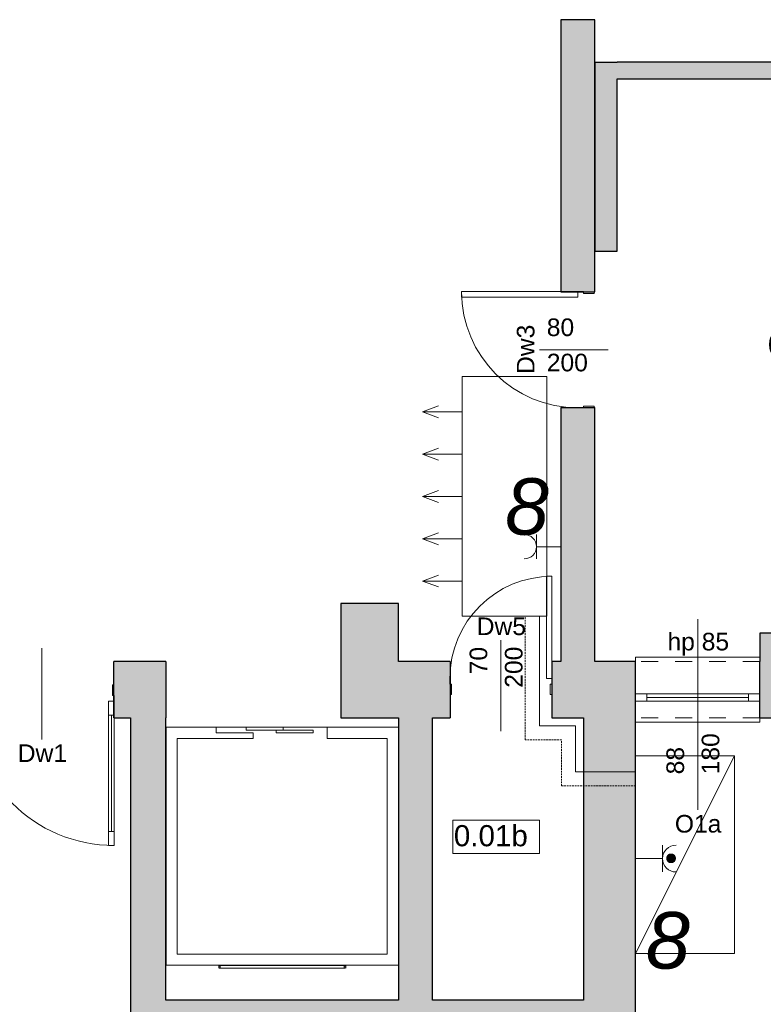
# Model space of a CAD drawing. Header units: centimetres. Extents: x -25572 to 23555, y -2435 to 15405.
# Tile 89 of 134: x 8947 to 9474, y 4648 to 5346. Entities that reach past the tile are written whole.
import ezdxf

# ---------------------------------------------------------------- set-up
doc = ezdxf.new("R2010")
doc.units = ezdxf.units.CM
doc.header["$MEASUREMENT"] = 0
doc.linetypes.add('DASHED', pattern=[1.905, 1.27, -0.635])
doc.linetypes.add('Przerywana', pattern=[24, 12, -12])
for name, color, linetype, lineweight in [('820-G Rysunki Obrazki_Nr_pióra__1', 7, 'Continuous', 13), ('820-G Rysunki Obrazki_Nr_pióra__10', 7, 'Continuous', 13), ('820-G Rysunki Obrazki_Nr_pióra__20', 1, 'Continuous', 13), ('820-G Rysunki Obrazki_Nr_pióra__4', 7, 'Continuous', 13), ('Nowe_0_Nr_pióra__15', 214, 'Continuous', 15), ('Nowe_210-A Pomieszczenia_Nr_pióra__41', 7, 'Continuous', 15), ('Nowe_220-A Ściany_Nr_pióra__19', 255, 'Continuous', 0), ('Nowe_220-A Ściany_Nr_pióra__23', 7, 'Continuous', 15), ('Nowe_220-A Ściany_Nr_pióra__27', 7, 'Continuous', 25), ('Nowe_220-A Ściany_Nr_pióra__3', 7, 'Continuous', 13), ('Nowe_220-A Ściany_Nr_pióra__7', 7, 'Continuous', 13)]:
    doc.layers.add(name, color=color, linetype=linetype, lineweight=lineweight)
for name, color, linetype, lineweight, true_color in [('820-G Rysunki Obrazki_Nr_pióra__5', 7, 'Continuous', 13, 0x40a5ff), ('Nowe_199-Z Wymiary i opisy_Nr_pióra__81', 7, 'Continuous', 13, 0x6a6a6a), ('Nowe_220-A Ściany_Nr_pióra__45', 7, 'Continuous', 15, 0x40a5ff)]:
    doc.layers.add(name, color=color, linetype=linetype, lineweight=lineweight, true_color=true_color)
doc.styles.add('STYL_AUTOMATYCZNY_5', font='arial.ttf')
doc.styles.add('STYL_AUTOMATYCZNY_6', font='arial.ttf')

msp = doc.modelspace()

# ---------------------------------------------------------------- hatches: boundary and pattern name
at = {"layer": '820-G Rysunki Obrazki_Nr_pióra__1', "linetype": 'Continuous', "lineweight": 13}
for points in [[(9406.2, 4749.65), (9406.2, 4753.54), (9406.04, 4753.33)], [(9406.38, 4749.45), (9406.38, 4753.74), (9406.2, 4753.54)], [(9406.2, 4749.65), (9406.38, 4749.45), (9406.2, 4753.54)], [(9406.57, 4749.27), (9406.57, 4753.91), (9406.38, 4753.74)], [(9406.38, 4749.45), (9406.57, 4749.27), (9406.38, 4753.74)], [(9406.78, 4749.11), (9406.78, 4754.08), (9406.57, 4753.91)], [(9406.57, 4749.27), (9406.78, 4749.11), (9406.57, 4753.91)], [(9407, 4748.97), (9407, 4754.22), (9406.78, 4754.08)], [(9406.78, 4749.11), (9407, 4748.97), (9406.78, 4754.08)], [(9407.24, 4748.85), (9407.24, 4754.34), (9407, 4754.22)], [(9407, 4748.97), (9407.24, 4748.85), (9407, 4754.22)], [(9407.48, 4748.75), (9407.48, 4754.44), (9407.24, 4754.34)], [(9407.24, 4748.85), (9407.48, 4748.75), (9407.24, 4754.34)], [(9407.73, 4748.67), (9407.73, 4754.52), (9407.48, 4754.44)], [(9407.48, 4748.75), (9407.73, 4748.67), (9407.48, 4754.44)], [(9407.99, 4748.61), (9407.99, 4754.58), (9407.73, 4754.52)], [(9407.73, 4748.67), (9407.99, 4748.61), (9407.73, 4754.52)], [(9408.25, 4748.58), (9408.25, 4754.61), (9407.99, 4754.58)], [(9407.99, 4748.61), (9408.25, 4748.58), (9407.99, 4754.58)], [(9408.52, 4748.56), (9408.52, 4754.62), (9408.25, 4754.61)], [(9408.25, 4748.58), (9408.52, 4748.56), (9408.25, 4754.61)], [(9408.52, 4748.56), (9408.78, 4748.58), (9408.52, 4754.62)], [(9408.78, 4748.58), (9408.78, 4754.61), (9408.52, 4754.62)], [(9408.78, 4748.58), (9409.04, 4748.61), (9408.78, 4754.61)], [(9409.04, 4748.61), (9409.04, 4754.58), (9408.78, 4754.61)], [(9409.04, 4748.61), (9409.3, 4748.67), (9409.04, 4754.58)], [(9409.3, 4748.67), (9409.3, 4754.52), (9409.04, 4754.58)], [(9409.3, 4748.67), (9409.55, 4748.75), (9409.3, 4754.52)], [(9409.55, 4748.75), (9409.55, 4754.44), (9409.3, 4754.52)], [(9409.55, 4748.75), (9409.8, 4748.85), (9409.55, 4754.44)], [(9409.8, 4748.85), (9409.8, 4754.34), (9409.55, 4754.44)], [(9409.8, 4748.85), (9410.03, 4748.97), (9409.8, 4754.34)], [(9410.03, 4748.97), (9410.03, 4754.22), (9409.8, 4754.34)], [(9410.03, 4748.97), (9410.26, 4749.11), (9410.03, 4754.22)], [(9410.26, 4749.11), (9410.26, 4754.08), (9410.03, 4754.22)], [(9410.26, 4749.11), (9410.47, 4749.27), (9410.26, 4754.08)], [(9410.47, 4749.27), (9410.47, 4753.91), (9410.26, 4754.08)], [(9410.47, 4749.27), (9410.66, 4749.45), (9410.47, 4753.91)], [(9410.66, 4749.45), (9410.66, 4753.74), (9410.47, 4753.91)], [(9410.66, 4749.45), (9410.84, 4749.65), (9410.66, 4753.74)], [(9410.84, 4749.65), (9410.84, 4753.54), (9410.66, 4753.74)], [(9410.84, 4749.65), (9411, 4749.86), (9410.84, 4753.54)], [(9411, 4749.86), (9411, 4753.33), (9410.84, 4753.54)], [(9405.53, 4751.07), (9405.53, 4752.12), (9405.5, 4751.86)], [(9405.5, 4751.33), (9405.53, 4751.07), (9405.5, 4751.86)], [(9405.59, 4750.81), (9405.59, 4752.38), (9405.53, 4752.12)], [(9405.53, 4751.07), (9405.59, 4750.81), (9405.53, 4752.12)], [(9405.67, 4750.56), (9405.67, 4752.63), (9405.59, 4752.38)], [(9405.59, 4750.81), (9405.67, 4750.56), (9405.59, 4752.38)], [(9405.77, 4750.31), (9405.77, 4752.87), (9405.67, 4752.63)], [(9405.67, 4750.56), (9405.77, 4750.31), (9405.67, 4752.63)], [(9405.89, 4750.08), (9405.89, 4753.11), (9405.77, 4752.87)], [(9405.77, 4750.31), (9405.89, 4750.08), (9405.77, 4752.87)], [(9406.04, 4749.86), (9406.04, 4753.33), (9405.89, 4753.11)], [(9405.89, 4750.08), (9406.04, 4749.86), (9405.89, 4753.11)], [(9406.04, 4749.86), (9406.2, 4749.65), (9406.04, 4753.33)], [(9411, 4749.86), (9411.14, 4750.08), (9411, 4753.33)], [(9411.14, 4750.08), (9411.14, 4753.11), (9411, 4753.33)], [(9411.14, 4750.08), (9411.26, 4750.31), (9411.14, 4753.11)], [(9411.26, 4750.31), (9411.26, 4752.87), (9411.14, 4753.11)], [(9411.26, 4750.31), (9411.37, 4750.56), (9411.26, 4752.87)], [(9411.37, 4750.56), (9411.37, 4752.63), (9411.26, 4752.87)], [(9411.37, 4750.56), (9411.45, 4750.81), (9411.37, 4752.63)], [(9411.45, 4750.81), (9411.45, 4752.38), (9411.37, 4752.63)], [(9411.45, 4750.81), (9411.5, 4751.07), (9411.45, 4752.38)], [(9411.5, 4751.07), (9411.5, 4752.12), (9411.45, 4752.38)], [(9411.5, 4751.07), (9411.54, 4751.33), (9411.5, 4752.12)], [(9411.54, 4751.33), (9411.54, 4751.86), (9411.5, 4752.12)]]:
    msp.add_hatch(color=7, dxfattribs=at).paths.add_polyline_path(points)
at = {"layer": 'Nowe_220-A Ściany_Nr_pióra__19', "linetype": 'Continuous', "lineweight": 0}
for points in [[(9354.38, 5346.14), (9330.38, 5346.14), (9330.38, 5153.14), (9354.38, 5153.14)], [(9370.38, 5316.14), (9354.38, 5316.14), (9370.38, 5304.14)], [(9370.38, 5304.14), (9354.38, 5316.14), (9354.38, 5304.14)], [(9370.38, 5304.14), (9719.38, 5304.14), (9719.38, 5316.14), (9370.38, 5316.14)], [(9354.38, 5304.14), (9354.38, 5182.14), (9370.38, 5182.14), (9370.38, 5304.14)], [(9330.38, 5071.14), (9330.38, 4891.14), (9354.38, 4891.14), (9354.38, 5071.14)], [(9174.38, 4932.27), (9174.38, 4891.14), (9215.38, 4891.14), (9215.38, 4932.27)], [(9471.38, 4911.14), (9471.38, 4891.14), (9501.38, 4891.14), (9501.38, 4911.14)], [(9013.55, 4851.14), (9025.38, 4851.14), (9025.38, 4891.14), (9013.55, 4891.14)], [(9025.38, 4851.14), (9050.38, 4851.14), (9050.38, 4891.14)], [(9025.38, 4891.14), (9025.38, 4851.14), (9050.38, 4891.14)], [(9174.38, 4851.14), (9251.88, 4851.14), (9251.88, 4891.14), (9174.38, 4891.14)], [(9323.88, 4891.14), (9323.88, 4851.14), (9383.38, 4851.14), (9383.38, 4891.14)], [(9471.38, 4851.14), (9501.38, 4851.14), (9501.38, 4891.14), (9471.38, 4891.14)], [(9050.38, 4651.14), (9050.38, 4851.14), (9025.38, 4851.14), (9025.38, 4651.14)], [(9215.38, 4851.14), (9215.38, 4651.14), (9239.38, 4651.14), (9239.38, 4851.14)], [(9383.38, 4398.14), (9383.38, 4851.14), (9346.38, 4851.14), (9346.38, 4398.14)], [(9050.38, 4651.14), (9025.38, 4626.14), (9050.38, 4626.14)], [(9025.38, 4651.14), (9025.38, 4626.14), (9050.38, 4651.14)], [(9050.38, 4626.14), (9346.38, 4626.14), (9346.38, 4651.14), (9050.38, 4651.14)]]:
    msp.add_hatch(color=255, dxfattribs=at).paths.add_polyline_path(points)

# ---------------------------------------------------------------- linework, layer by layer
at = {"layer": '820-G Rysunki Obrazki_Nr_pióra__20', "color": 1, "linetype": 'Continuous', "lineweight": 13}
msp.add_lwpolyline([(9320.38, 5093.18), (9260.38, 5093.18), (9260.38, 4923.18), (9320.38, 4923.18)], close=True, dxfattribs=at)
for points in [[(9260.38, 5068.18), (9232.26, 5068.18), (9243.54, 5072.4)], [(9260.38, 5068.18), (9232.26, 5068.18), (9243.54, 5063.96)], [(9260.38, 5038.18), (9232.26, 5038.18), (9243.54, 5042.4)], [(9260.38, 5038.18), (9232.26, 5038.18), (9243.54, 5033.96)], [(9260.38, 5008.18), (9232.26, 5008.18), (9243.54, 5012.4)], [(9260.38, 5008.18), (9232.26, 5008.18), (9243.54, 5003.96)], [(9260.38, 4978.18), (9232.26, 4978.18), (9243.54, 4982.4)], [(9260.38, 4978.18), (9232.26, 4978.18), (9243.54, 4973.96)], [(9260.38, 4948.18), (9232.26, 4948.18), (9243.54, 4952.4)], [(9260.38, 4948.18), (9232.26, 4948.18), (9243.54, 4943.96)], [(9383.38, 4812.95), (9340.79, 4812.95), (9340.79, 4845.64), (9315.14, 4845.64), (9315.14, 4923.18)], [(9453.47, 4684.18), (9453.38, 4824.18), (9383.38, 4824.18), (9383.38, 4684.18), (9453.47, 4684.22)], [(9383.38, 4684.18), (9453.38, 4824.18)]]:
    msp.add_lwpolyline(points, dxfattribs=at)
at = {"layer": '820-G Rysunki Obrazki_Nr_pióra__4', "color": 7, "linetype": 'Continuous', "lineweight": 13}
for p, q in [((9313.06, 4963.87), (9313.06, 4981.18)), ((9313.06, 4972.53), (9330.38, 4972.53)), ((9402.45, 4741.92), (9402.45, 4761)), ((9406.2, 4753.54), (9406.04, 4753.33)), ((9406.38, 4753.74), (9406.2, 4753.54)), ((9406.2, 4749.65), (9406.2, 4753.54)), ((9406.38, 4749.45), (9406.2, 4753.54)), ((9406.2, 4753.54), (9406.2, 4749.65)), ((9406.2, 4753.54), (9406.38, 4749.45)), ((9406.57, 4753.91), (9406.38, 4753.74)), ((9406.38, 4749.45), (9406.38, 4753.74)), ((9406.57, 4749.27), (9406.38, 4753.74)), ((9406.38, 4753.74), (9406.38, 4749.45)), ((9406.38, 4753.74), (9406.57, 4749.27)), ((9406.78, 4754.08), (9406.57, 4753.91)), ((9406.57, 4749.27), (9406.57, 4753.91)), ((9406.78, 4749.11), (9406.57, 4753.91)), ((9406.57, 4753.91), (9406.57, 4749.27)), ((9406.57, 4753.91), (9406.78, 4749.11)), ((9407, 4754.22), (9406.78, 4754.08)), ((9406.78, 4749.11), (9406.78, 4754.08)), ((9407, 4748.97), (9406.78, 4754.08)), ((9406.78, 4754.08), (9406.78, 4749.11)), ((9406.78, 4754.08), (9407, 4748.97)), ((9407.24, 4754.34), (9407, 4754.22)), ((9407, 4748.97), (9407, 4754.22)), ((9407.24, 4748.85), (9407, 4754.22)), ((9407, 4754.22), (9407, 4748.97)), ((9407, 4754.22), (9407.24, 4748.85)), ((9407.48, 4754.44), (9407.24, 4754.34)), ((9407.24, 4748.85), (9407.24, 4754.34)), ((9407.48, 4748.75), (9407.24, 4754.34)), ((9407.24, 4754.34), (9407.24, 4748.85)), ((9407.24, 4754.34), (9407.48, 4748.75)), ((9407.73, 4754.52), (9407.48, 4754.44)), ((9407.48, 4748.75), (9407.48, 4754.44)), ((9407.73, 4748.67), (9407.48, 4754.44)), ((9407.48, 4754.44), (9407.48, 4748.75)), ((9407.48, 4754.44), (9407.73, 4748.67)), ((9407.99, 4754.58), (9407.73, 4754.52)), ((9407.73, 4748.67), (9407.73, 4754.52)), ((9407.99, 4748.61), (9407.73, 4754.52)), ((9407.73, 4754.52), (9407.73, 4748.67)), ((9407.73, 4754.52), (9407.99, 4748.61)), ((9408.25, 4754.61), (9407.99, 4754.58)), ((9407.99, 4748.61), (9407.99, 4754.58)), ((9408.25, 4748.58), (9407.99, 4754.58)), ((9407.99, 4754.58), (9407.99, 4748.61)), ((9407.99, 4754.58), (9408.25, 4748.58)), ((9408.52, 4754.62), (9408.25, 4754.61)), ((9408.25, 4748.58), (9408.25, 4754.61)), ((9408.52, 4748.56), (9408.25, 4754.61)), ((9408.25, 4754.61), (9408.25, 4748.58)), ((9408.25, 4754.61), (9408.52, 4748.56)), ((9408.52, 4748.56), (9408.52, 4754.62)), ((9408.78, 4748.58), (9408.52, 4754.62)), ((9408.52, 4754.62), (9408.52, 4748.56)), ((9408.78, 4754.61), (9408.52, 4754.62)), ((9408.52, 4754.62), (9408.78, 4748.58)), ((9408.78, 4748.58), (9408.78, 4754.61)), ((9409.04, 4748.61), (9408.78, 4754.61)), ((9408.78, 4754.61), (9408.78, 4748.58)), ((9409.04, 4754.58), (9408.78, 4754.61)), ((9408.78, 4754.61), (9409.04, 4748.61)), ((9409.04, 4748.61), (9409.04, 4754.58)), ((9409.3, 4748.67), (9409.04, 4754.58)), ((9409.04, 4754.58), (9409.04, 4748.61)), ((9409.3, 4754.52), (9409.04, 4754.58)), ((9409.04, 4754.58), (9409.3, 4748.67)), ((9409.3, 4748.67), (9409.3, 4754.52)), ((9409.55, 4748.75), (9409.3, 4754.52)), ((9409.3, 4754.52), (9409.3, 4748.67)), ((9409.55, 4754.44), (9409.3, 4754.52)), ((9409.3, 4754.52), (9409.55, 4748.75)), ((9409.55, 4748.75), (9409.55, 4754.44)), ((9409.8, 4748.85), (9409.55, 4754.44)), ((9409.55, 4754.44), (9409.55, 4748.75)), ((9409.8, 4754.34), (9409.55, 4754.44)), ((9409.55, 4754.44), (9409.8, 4748.85)), ((9409.8, 4748.85), (9409.8, 4754.34)), ((9410.03, 4748.97), (9409.8, 4754.34)), ((9409.8, 4754.34), (9409.8, 4748.85)), ((9410.03, 4754.22), (9409.8, 4754.34)), ((9409.8, 4754.34), (9410.03, 4748.97)), ((9410.03, 4748.97), (9410.03, 4754.22)), ((9410.26, 4749.11), (9410.03, 4754.22)), ((9410.03, 4754.22), (9410.03, 4748.97)), ((9410.26, 4754.08), (9410.03, 4754.22)), ((9410.03, 4754.22), (9410.26, 4749.11)), ((9410.26, 4749.11), (9410.26, 4754.08)), ((9410.47, 4749.27), (9410.26, 4754.08)), ((9410.26, 4754.08), (9410.26, 4749.11)), ((9410.47, 4753.91), (9410.26, 4754.08)), ((9410.26, 4754.08), (9410.47, 4749.27)), ((9410.47, 4749.27), (9410.47, 4753.91)), ((9410.66, 4749.45), (9410.47, 4753.91)), ((9410.47, 4753.91), (9410.47, 4749.27)), ((9410.66, 4753.74), (9410.47, 4753.91)), ((9410.47, 4753.91), (9410.66, 4749.45)), ((9410.66, 4749.45), (9410.66, 4753.74)), ((9410.84, 4749.65), (9410.66, 4753.74)), ((9410.66, 4753.74), (9410.66, 4749.45)), ((9410.84, 4753.54), (9410.66, 4753.74)), ((9410.66, 4753.74), (9410.84, 4749.65)), ((9410.84, 4749.65), (9410.84, 4753.54)), ((9411, 4749.86), (9410.84, 4753.54)), ((9410.84, 4753.54), (9410.84, 4749.65)), ((9411, 4753.33), (9410.84, 4753.54)), ((9410.84, 4753.54), (9411, 4749.86)), ((9402.45, 4751.46), (9383.38, 4751.46)), ((9405.5, 4751.86), (9405.49, 4751.59)), ((9405.49, 4751.59), (9405.5, 4751.33)), ((9405.53, 4752.12), (9405.5, 4751.86)), ((9405.5, 4751.33), (9405.5, 4751.86)), ((9405.53, 4751.07), (9405.5, 4751.86)), ((9405.5, 4751.86), (9405.5, 4751.33)), ((9405.5, 4751.86), (9405.53, 4751.07)), ((9405.5, 4751.33), (9405.53, 4751.07)), ((9405.59, 4752.38), (9405.53, 4752.12)), ((9405.53, 4751.07), (9405.53, 4752.12)), ((9405.59, 4750.81), (9405.53, 4752.12)), ((9405.53, 4752.12), (9405.53, 4751.07)), ((9405.53, 4752.12), (9405.59, 4750.81)), ((9405.53, 4751.07), (9405.59, 4750.81)), ((9405.67, 4752.63), (9405.59, 4752.38)), ((9405.59, 4750.81), (9405.59, 4752.38)), ((9405.67, 4750.56), (9405.59, 4752.38)), ((9405.59, 4752.38), (9405.59, 4750.81)), ((9405.59, 4752.38), (9405.67, 4750.56)), ((9405.59, 4750.81), (9405.67, 4750.56)), ((9405.77, 4752.87), (9405.67, 4752.63)), ((9405.67, 4750.56), (9405.67, 4752.63)), ((9405.77, 4750.31), (9405.67, 4752.63)), ((9405.67, 4752.63), (9405.67, 4750.56)), ((9405.67, 4752.63), (9405.77, 4750.31)), ((9405.67, 4750.56), (9405.77, 4750.31)), ((9405.89, 4753.11), (9405.77, 4752.87)), ((9405.77, 4750.31), (9405.77, 4752.87)), ((9405.89, 4750.08), (9405.77, 4752.87)), ((9405.77, 4752.87), (9405.77, 4750.31)), ((9405.77, 4752.87), (9405.89, 4750.08)), ((9405.77, 4750.31), (9405.89, 4750.08)), ((9406.04, 4753.33), (9405.89, 4753.11)), ((9405.89, 4750.08), (9405.89, 4753.11)), ((9406.04, 4749.86), (9405.89, 4753.11)), ((9405.89, 4753.11), (9405.89, 4750.08)), ((9405.89, 4753.11), (9406.04, 4749.86)), ((9405.89, 4750.08), (9406.04, 4749.86)), ((9406.04, 4749.86), (9406.04, 4753.33)), ((9406.2, 4749.65), (9406.04, 4753.33)), ((9406.04, 4753.33), (9406.04, 4749.86)), ((9406.04, 4753.33), (9406.2, 4749.65)), ((9406.04, 4749.86), (9406.2, 4749.65)), ((9406.2, 4749.65), (9406.38, 4749.45)), ((9406.38, 4749.45), (9406.57, 4749.27)), ((9406.57, 4749.27), (9406.78, 4749.11)), ((9406.78, 4749.11), (9407, 4748.97)), ((9407, 4748.97), (9407.24, 4748.85)), ((9407.24, 4748.85), (9407.48, 4748.75)), ((9407.48, 4748.75), (9407.73, 4748.67)), ((9407.73, 4748.67), (9407.99, 4748.61)), ((9407.99, 4748.61), (9408.25, 4748.58)), ((9408.25, 4748.58), (9408.52, 4748.56)), ((9408.52, 4748.56), (9408.78, 4748.58)), ((9408.78, 4748.58), (9409.04, 4748.61)), ((9409.04, 4748.61), (9409.3, 4748.67)), ((9409.3, 4748.67), (9409.55, 4748.75)), ((9409.55, 4748.75), (9409.8, 4748.85)), ((9409.8, 4748.85), (9410.03, 4748.97)), ((9410.03, 4748.97), (9410.26, 4749.11)), ((9410.26, 4749.11), (9410.47, 4749.27)), ((9410.47, 4749.27), (9410.66, 4749.45)), ((9410.66, 4749.45), (9410.84, 4749.65)), ((9410.84, 4749.65), (9411, 4749.86)), ((9411, 4749.86), (9411, 4753.33)), ((9411.14, 4750.08), (9411, 4753.33)), ((9411, 4753.33), (9411, 4749.86)), ((9411.14, 4753.11), (9411, 4753.33)), ((9411, 4753.33), (9411.14, 4750.08)), ((9411, 4749.86), (9411.14, 4750.08)), ((9411.14, 4750.08), (9411.14, 4753.11)), ((9411.26, 4750.31), (9411.14, 4753.11)), ((9411.14, 4753.11), (9411.14, 4750.08)), ((9411.26, 4752.87), (9411.14, 4753.11)), ((9411.14, 4753.11), (9411.26, 4750.31)), ((9411.14, 4750.08), (9411.26, 4750.31)), ((9411.26, 4750.31), (9411.26, 4752.87)), ((9411.37, 4750.56), (9411.26, 4752.87)), ((9411.26, 4752.87), (9411.26, 4750.31)), ((9411.37, 4752.63), (9411.26, 4752.87)), ((9411.26, 4752.87), (9411.37, 4750.56)), ((9411.26, 4750.31), (9411.37, 4750.56)), ((9411.37, 4750.56), (9411.37, 4752.63)), ((9411.45, 4750.81), (9411.37, 4752.63)), ((9411.37, 4752.63), (9411.37, 4750.56)), ((9411.45, 4752.38), (9411.37, 4752.63)), ((9411.37, 4752.63), (9411.45, 4750.81)), ((9411.37, 4750.56), (9411.45, 4750.81)), ((9411.45, 4750.81), (9411.45, 4752.38)), ((9411.5, 4751.07), (9411.45, 4752.38)), ((9411.45, 4752.38), (9411.45, 4750.81)), ((9411.5, 4752.12), (9411.45, 4752.38)), ((9411.45, 4752.38), (9411.5, 4751.07)), ((9411.45, 4750.81), (9411.5, 4751.07)), ((9411.5, 4751.07), (9411.5, 4752.12)), ((9411.54, 4751.33), (9411.5, 4752.12)), ((9411.5, 4752.12), (9411.5, 4751.07)), ((9411.54, 4751.86), (9411.5, 4752.12)), ((9411.5, 4752.12), (9411.54, 4751.33)), ((9411.5, 4751.07), (9411.54, 4751.33)), ((9411.54, 4751.33), (9411.54, 4751.86)), ((9411.55, 4751.59), (9411.54, 4751.86)), ((9411.54, 4751.86), (9411.54, 4751.33)), ((9411.54, 4751.33), (9411.55, 4751.59))]:
    msp.add_line(p, q, dxfattribs=at)
for points in [[(9406.2, 4753.54), (9406.04, 4753.33), (9406.2, 4749.65)], [(9406.38, 4753.74), (9406.2, 4753.54), (9406.38, 4749.45)], [(9406.38, 4749.45), (9406.2, 4753.54), (9406.2, 4749.65)], [(9406.57, 4753.91), (9406.38, 4753.74), (9406.57, 4749.27)], [(9406.57, 4749.27), (9406.38, 4753.74), (9406.38, 4749.45)], [(9406.78, 4754.08), (9406.57, 4753.91), (9406.78, 4749.11)], [(9406.78, 4749.11), (9406.57, 4753.91), (9406.57, 4749.27)], [(9407, 4754.22), (9406.78, 4754.08), (9407, 4748.97)], [(9407, 4748.97), (9406.78, 4754.08), (9406.78, 4749.11)], [(9407.24, 4754.34), (9407, 4754.22), (9407.24, 4748.85)], [(9407.24, 4748.85), (9407, 4754.22), (9407, 4748.97)], [(9407.48, 4754.44), (9407.24, 4754.34), (9407.48, 4748.75)], [(9407.48, 4748.75), (9407.24, 4754.34), (9407.24, 4748.85)], [(9407.73, 4754.52), (9407.48, 4754.44), (9407.73, 4748.67)], [(9407.73, 4748.67), (9407.48, 4754.44), (9407.48, 4748.75)], [(9407.99, 4754.58), (9407.73, 4754.52), (9407.99, 4748.61)], [(9407.99, 4748.61), (9407.73, 4754.52), (9407.73, 4748.67)], [(9408.25, 4754.61), (9407.99, 4754.58), (9408.25, 4748.58)], [(9408.25, 4748.58), (9407.99, 4754.58), (9407.99, 4748.61)], [(9408.52, 4754.62), (9408.25, 4754.61), (9408.52, 4748.56)], [(9408.52, 4748.56), (9408.25, 4754.61), (9408.25, 4748.58)], [(9408.78, 4748.58), (9408.52, 4754.62), (9408.52, 4748.56)], [(9408.78, 4754.61), (9408.52, 4754.62), (9408.78, 4748.58)], [(9409.04, 4748.61), (9408.78, 4754.61), (9408.78, 4748.58)], [(9409.04, 4754.58), (9408.78, 4754.61), (9409.04, 4748.61)], [(9409.3, 4748.67), (9409.04, 4754.58), (9409.04, 4748.61)], [(9409.3, 4754.52), (9409.04, 4754.58), (9409.3, 4748.67)], [(9409.55, 4748.75), (9409.3, 4754.52), (9409.3, 4748.67)], [(9409.55, 4754.44), (9409.3, 4754.52), (9409.55, 4748.75)], [(9409.8, 4748.85), (9409.55, 4754.44), (9409.55, 4748.75)], [(9409.8, 4754.34), (9409.55, 4754.44), (9409.8, 4748.85)], [(9410.03, 4748.97), (9409.8, 4754.34), (9409.8, 4748.85)], [(9410.03, 4754.22), (9409.8, 4754.34), (9410.03, 4748.97)], [(9410.26, 4749.11), (9410.03, 4754.22), (9410.03, 4748.97)], [(9410.26, 4754.08), (9410.03, 4754.22), (9410.26, 4749.11)], [(9410.47, 4749.27), (9410.26, 4754.08), (9410.26, 4749.11)], [(9410.47, 4753.91), (9410.26, 4754.08), (9410.47, 4749.27)], [(9410.66, 4749.45), (9410.47, 4753.91), (9410.47, 4749.27)], [(9410.66, 4753.74), (9410.47, 4753.91), (9410.66, 4749.45)], [(9410.84, 4749.65), (9410.66, 4753.74), (9410.66, 4749.45)], [(9410.84, 4753.54), (9410.66, 4753.74), (9410.84, 4749.65)], [(9411, 4749.86), (9410.84, 4753.54), (9410.84, 4749.65)], [(9411, 4753.33), (9410.84, 4753.54), (9411, 4749.86)], [(9405.5, 4751.86), (9405.49, 4751.59), (9405.5, 4751.33)], [(9405.53, 4752.12), (9405.5, 4751.86), (9405.53, 4751.07)], [(9405.53, 4751.07), (9405.5, 4751.86), (9405.5, 4751.33)], [(9405.59, 4752.38), (9405.53, 4752.12), (9405.59, 4750.81)], [(9405.59, 4750.81), (9405.53, 4752.12), (9405.53, 4751.07)], [(9405.67, 4752.63), (9405.59, 4752.38), (9405.67, 4750.56)], [(9405.67, 4750.56), (9405.59, 4752.38), (9405.59, 4750.81)], [(9405.77, 4752.87), (9405.67, 4752.63), (9405.77, 4750.31)], [(9405.77, 4750.31), (9405.67, 4752.63), (9405.67, 4750.56)], [(9405.89, 4753.11), (9405.77, 4752.87), (9405.89, 4750.08)], [(9405.89, 4750.08), (9405.77, 4752.87), (9405.77, 4750.31)], [(9406.04, 4753.33), (9405.89, 4753.11), (9406.04, 4749.86)], [(9406.04, 4749.86), (9405.89, 4753.11), (9405.89, 4750.08)], [(9406.2, 4749.65), (9406.04, 4753.33), (9406.04, 4749.86)], [(9411.14, 4750.08), (9411, 4753.33), (9411, 4749.86)], [(9411.14, 4753.11), (9411, 4753.33), (9411.14, 4750.08)], [(9411.26, 4750.31), (9411.14, 4753.11), (9411.14, 4750.08)], [(9411.26, 4752.87), (9411.14, 4753.11), (9411.26, 4750.31)], [(9411.37, 4750.56), (9411.26, 4752.87), (9411.26, 4750.31)], [(9411.37, 4752.63), (9411.26, 4752.87), (9411.37, 4750.56)], [(9411.45, 4750.81), (9411.37, 4752.63), (9411.37, 4750.56)], [(9411.45, 4752.38), (9411.37, 4752.63), (9411.45, 4750.81)], [(9411.5, 4751.07), (9411.45, 4752.38), (9411.45, 4750.81)], [(9411.5, 4752.12), (9411.45, 4752.38), (9411.5, 4751.07)], [(9411.54, 4751.33), (9411.5, 4752.12), (9411.5, 4751.07)], [(9411.54, 4751.86), (9411.5, 4752.12), (9411.54, 4751.33)], [(9411.55, 4751.59), (9411.54, 4751.86), (9411.54, 4751.33)]]:
    msp.add_lwpolyline(points, close=True, dxfattribs=at)
for centre, radius, start, end in [((9304.4, 4972.53), 8.66, 270, 90), ((9411.99, 4751.46), 9.54, 90, 270)]:
    msp.add_arc(centre, radius, start, end, dxfattribs=at)
at = {"layer": '820-G Rysunki Obrazki_Nr_pióra__5', "color": 161, "linetype": 'DASHED', "lineweight": 13, "true_color": 0x40a5ff}
msp.add_lwpolyline([(9383.38, 4802.95), (9330.79, 4802.95), (9330.79, 4835.64), (9305.14, 4835.64), (9305.14, 4923.18)], dxfattribs=at)
at = {"layer": 'Nowe_0_Nr_pióra__15', "color": 214, "linetype": 'Continuous', "lineweight": 15}
for p, q in [((9085.94, 4844.55), (9050.48, 4844.55)), ((9050.48, 4844.55), (9050.48, 4675.75)), ((9085.94, 4840.55), (9085.94, 4844.55)), ((9112.21, 4844.55), (9085.94, 4844.55)), ((9112.21, 4844.55), (9164.74, 4844.55)), ((9215.28, 4844.55), (9164.74, 4844.55)), ((9164.74, 4844.55), (9164.74, 4836.55)), ((9215.28, 4844.55), (9215.28, 4675.75)), ((9112.21, 4840.55), (9085.94, 4840.55)), ((9112.21, 4836.55), (9112.21, 4840.55)), ((9058.48, 4836.55), (9112.21, 4836.55)), ((9058.48, 4683.75), (9058.48, 4836.55)), ((9164.74, 4836.55), (9207.28, 4836.55)), ((9207.28, 4683.75), (9207.28, 4836.55)), ((9058.48, 4683.75), (9207.28, 4683.75)), ((9215.28, 4675.75), (9050.48, 4675.75)), ((9087.88, 4675.65), (9087.88, 4673.65)), ((9087.88, 4674.65), (9088.54, 4674.65)), ((9177.54, 4675.65), (9088.21, 4675.65)), ((9177.54, 4673.65), (9088.21, 4673.65)), ((9088.88, 4675.65), (9088.88, 4673.65)), ((9176.88, 4675.65), (9176.88, 4673.65)), ((9177.88, 4674.65), (9177.21, 4674.65)), ((9177.88, 4675.65), (9177.88, 4673.65))]:
    msp.add_line(p, q, dxfattribs=at)
for points in [[(9107.21, 4844.55), (9133.48, 4844.55), (9133.48, 4842.55), (9107.21, 4842.55)], [(9128.48, 4842.55), (9154.74, 4842.55), (9154.74, 4840.55), (9128.48, 4840.55)]]:
    msp.add_lwpolyline(points, close=True, dxfattribs=at)
at = {"layer": 'Nowe_210-A Pomieszczenia_Nr_pióra__41', "color": 7, "linetype": 'Continuous', "lineweight": 15}
for p, q in [((9253.84, 4778.58), (9315.32, 4778.58)), ((9253.84, 4755.01), (9253.84, 4778.58)), ((9315.32, 4778.58), (9315.32, 4755.01)), ((9315.32, 4755.01), (9253.84, 4755.01))]:
    msp.add_line(p, q, dxfattribs=at)
at = {"layer": 'Nowe_220-A Ściany_Nr_pióra__23', "color": 7, "linetype": 'Continuous', "lineweight": 15}
for p, q in [((9342.38, 5153.14), (9342.38, 5153.34)), ((9342.38, 5153.34), (9346.38, 5153.34)), ((9353.88, 5153.14), (9342.38, 5153.14)), ((9346.38, 5153.34), (9346.38, 5152.14)), ((9346.38, 5152.14), (9353.88, 5152.14)), ((9353.88, 5152.14), (9353.88, 5153.14)), ((9342.38, 5070.94), (9342.38, 5071.14)), ((9342.38, 5071.14), (9353.88, 5071.14)), ((9346.38, 5070.94), (9342.38, 5070.94)), ((9353.88, 5072.14), (9346.38, 5072.14)), ((9346.38, 5072.14), (9346.38, 5070.94)), ((9353.88, 5071.14), (9353.88, 5072.14)), ((9012.55, 4867.14), (9012.55, 4874.64)), ((9012.55, 4874.64), (9013.55, 4874.64)), ((9013.55, 4874.64), (9013.55, 4863.14)), ((9251.68, 4875.14), (9251.68, 4879.14)), ((9251.68, 4879.14), (9251.88, 4879.14)), ((9252.88, 4875.14), (9251.68, 4875.14)), ((9251.88, 4879.14), (9251.88, 4867.64)), ((9252.88, 4867.64), (9252.88, 4875.14)), ((9324.08, 4875.14), (9322.88, 4875.14)), ((9322.88, 4875.14), (9322.88, 4867.64)), ((9323.88, 4867.64), (9323.88, 4879.14)), ((9323.88, 4879.14), (9324.08, 4879.14)), ((9324.08, 4879.14), (9324.08, 4875.14)), ((9013.75, 4867.14), (9012.55, 4867.14)), ((9013.75, 4863.14), (9013.75, 4867.14)), ((9251.88, 4867.64), (9252.88, 4867.64)), ((9322.88, 4867.64), (9323.88, 4867.64)), ((9391.38, 4868.14), (9383.38, 4868.14)), ((9391.38, 4863.14), (9391.38, 4868.14)), ((9471.38, 4868.14), (9463.38, 4868.14)), ((9463.38, 4868.14), (9463.38, 4863.14)), ((9013.55, 4863.14), (9013.75, 4863.14)), ((9383.38, 4863.14), (9391.38, 4863.14)), ((9463.38, 4863.14), (9471.38, 4863.14))]:
    msp.add_line(p, q, dxfattribs=at)
at = {"layer": 'Nowe_220-A Ściany_Nr_pióra__27', "color": 7, "linetype": 'Continuous', "lineweight": 25}
for p, q in [((9330.38, 5153.14), (9342.38, 5153.14)), ((9330.38, 5153.14), (9342.38, 5153.14)), ((9342.38, 5153.14), (9353.88, 5153.14)), ((9342.38, 5153.14), (9353.88, 5153.14)), ((9342.38, 5153.14), (9353.88, 5153.14)), ((9353.88, 5153.14), (9354.38, 5153.14)), ((9353.88, 5153.14), (9354.38, 5153.14)), ((9330.38, 5071.14), (9342.38, 5071.14)), ((9330.38, 5071.14), (9342.38, 5071.14)), ((9342.38, 5071.14), (9353.88, 5071.14)), ((9342.38, 5071.14), (9353.88, 5071.14)), ((9342.38, 5071.14), (9353.88, 5071.14)), ((9353.88, 5071.14), (9354.38, 5071.14)), ((9353.88, 5071.14), (9354.38, 5071.14)), ((9013.55, 4874.64), (9013.55, 4891.14)), ((9013.55, 4874.64), (9013.55, 4891.14)), ((9251.88, 4891.14), (9251.88, 4879.14)), ((9251.88, 4891.14), (9251.88, 4879.14)), ((9323.88, 4891.14), (9323.88, 4879.14)), ((9323.88, 4891.14), (9323.88, 4879.14)), ((9383.38, 4868.14), (9383.38, 4891.14)), ((9383.38, 4868.14), (9383.38, 4891.14)), ((9471.38, 4868.14), (9471.38, 4891.14)), ((9471.38, 4868.14), (9471.38, 4891.14)), ((9013.55, 4863.14), (9013.55, 4874.64)), ((9013.55, 4863.14), (9013.55, 4874.64)), ((9013.55, 4863.14), (9013.55, 4874.64)), ((9251.88, 4879.14), (9251.88, 4867.64)), ((9251.88, 4879.14), (9251.88, 4867.64)), ((9251.88, 4879.14), (9251.88, 4867.64)), ((9323.88, 4879.14), (9323.88, 4867.64)), ((9323.88, 4879.14), (9323.88, 4867.64)), ((9323.88, 4879.14), (9323.88, 4867.64)), ((9251.88, 4867.64), (9251.88, 4851.14)), ((9251.88, 4867.64), (9251.88, 4851.14)), ((9323.88, 4867.64), (9323.88, 4851.14)), ((9323.88, 4867.64), (9323.88, 4851.14)), ((9383.38, 4863.14), (9383.38, 4868.14)), ((9383.38, 4863.14), (9383.38, 4868.14)), ((9383.38, 4863.14), (9383.38, 4868.14)), ((9471.38, 4863.14), (9471.38, 4868.14)), ((9471.38, 4863.14), (9471.38, 4868.14)), ((9471.38, 4863.14), (9471.38, 4868.14)), ((9013.55, 4851.14), (9013.55, 4863.14)), ((9013.55, 4851.14), (9013.55, 4863.14)), ((9383.38, 4851.14), (9383.38, 4863.14)), ((9383.38, 4851.14), (9383.38, 4863.14)), ((9471.38, 4851.14), (9471.38, 4863.14)), ((9471.38, 4851.14), (9471.38, 4863.14))]:
    msp.add_line(p, q, dxfattribs=at)
for points in [[(9354.38, 5346.14), (9330.38, 5346.14)], [(9330.38, 5346.14), (9330.38, 5153.14)], [(9354.38, 5153.14), (9354.38, 5346.14)], [(9354.38, 5316.14), (9370.38, 5316.14)], [(9354.38, 5316.14), (9354.38, 5182.14)], [(9719.38, 5316.14), (9370.38, 5316.14)], [(9370.38, 5182.14), (9370.38, 5304.14)], [(9370.38, 5304.14), (9613.38, 5304.14)], [(9354.38, 5182.14), (9370.38, 5182.14)], [(9330.38, 5071.14), (9330.38, 4891.14)], [(9354.38, 4891.14), (9354.38, 5071.14)], [(9174.38, 4932.27), (9174.38, 4891.14)], [(9215.38, 4932.27), (9174.38, 4932.27)], [(9215.38, 4891.14), (9215.38, 4932.27)], [(9471.38, 4911.14), (9471.38, 4891.14)], [(9501.38, 4911.14), (9471.38, 4911.14)], [(9050.38, 4891.14), (9013.55, 4891.14)], [(9050.38, 4891.14), (9050.38, 4851.14)], [(9174.38, 4891.14), (9174.38, 4851.14)], [(9251.88, 4891.14), (9215.38, 4891.14)], [(9330.38, 4891.14), (9323.88, 4891.14)], [(9383.38, 4891.14), (9354.38, 4891.14)], [(9013.55, 4851.14), (9025.38, 4851.14)], [(9025.38, 4851.14), (9025.38, 4626.14)], [(9050.38, 4651.14), (9050.38, 4851.14)], [(9174.38, 4851.14), (9215.38, 4851.14)], [(9215.38, 4851.14), (9215.38, 4651.14)], [(9239.38, 4651.14), (9239.38, 4851.14)], [(9239.38, 4851.14), (9251.88, 4851.14)], [(9323.88, 4851.14), (9346.38, 4851.14)], [(9346.38, 4851.14), (9346.38, 4651.14)], [(9383.38, 4373.14), (9383.38, 4851.14)], [(9471.38, 4851.14), (9501.38, 4851.14)], [(9215.38, 4651.14), (9050.38, 4651.14)], [(9346.38, 4651.14), (9239.38, 4651.14)]]:
    msp.add_lwpolyline(points, dxfattribs=at)
at = {"layer": 'Nowe_220-A Ściany_Nr_pióra__3', "color": 7, "linetype": 'Continuous', "lineweight": 13}
for p, q in [((9259.98, 5153.34), (9342.38, 5153.34)), ((9259.98, 5149.34), (9259.98, 5153.34)), ((9342.38, 5153.34), (9342.38, 5149.34)), ((9342.38, 5149.34), (9259.98, 5149.34)), ((9320.08, 4879.14), (9320.08, 4951.54)), ((9320.08, 4951.54), (9324.08, 4951.54)), ((9324.08, 4951.54), (9324.08, 4879.14)), ((9471.38, 4894.14), (9383.38, 4894.14)), ((9383.38, 4894.14), (9383.38, 4891.14)), ((9471.38, 4891.14), (9471.38, 4894.14)), ((9324.08, 4879.14), (9320.08, 4879.14)), ((9463.38, 4868.14), (9391.38, 4868.14)), ((9463.38, 4865.64), (9391.38, 4865.64)), ((9009.75, 4863.14), (9009.75, 4853.14)), ((9013.75, 4863.14), (9009.75, 4863.14)), ((9013.75, 4853.14), (9013.75, 4863.14)), ((9391.38, 4863.14), (9463.38, 4863.14)), ((9009.75, 4853.14), (9013.75, 4853.14)), ((9011.75, 4770.74), (9011.75, 4853.14)), ((9383.38, 4848.14), (9383.38, 4851.14)), ((9471.38, 4848.14), (9383.38, 4848.14)), ((9471.38, 4851.14), (9471.38, 4848.14)), ((9013.75, 4770.74), (9009.75, 4770.74)), ((9009.75, 4770.74), (9009.75, 4760.74)), ((9013.75, 4760.74), (9013.75, 4770.74)), ((9009.75, 4760.74), (9013.75, 4760.74))]:
    msp.add_line(p, q, dxfattribs=at)
at = {"layer": 'Nowe_220-A Ściany_Nr_pióra__3', "color": 7, "linetype": 'Przerywana', "lineweight": 13}
for p, q in [((9471.38, 4891.14), (9383.38, 4891.14)), ((9471.38, 4851.14), (9383.38, 4851.14))]:
    msp.add_line(p, q, dxfattribs=at)
at = {"layer": 'Nowe_220-A Ściany_Nr_pióra__3', "color": 7, "linetype": 'Continuous', "lineweight": 13}
for points in [[(9011.75, 4770.74), (9011.75, 4853.14), (9009.75, 4853.14), (9009.75, 4770.74)], [(9013.75, 4770.74), (9013.75, 4853.14), (9011.75, 4853.14), (9011.75, 4770.74)]]:
    msp.add_lwpolyline(points, close=True, dxfattribs=at)
for centre, radius, start, end in [((9342.38, 5153.34), 82.4, 180, 270), ((9324.08, 4879.14), 72.4, 90, 180), ((9013.75, 4863.14), 102.4, 180, 270)]:
    msp.add_arc(centre, radius, start, end, dxfattribs=at)
at = {"layer": 'Nowe_220-A Ściany_Nr_pióra__45', "color": 161, "linetype": 'Continuous', "lineweight": 15, "true_color": 0x40a5ff}
for p, q in [((9315.2, 5112.14), (9363.84, 5112.14)), ((9427.38, 4785.96), (9427.38, 4921.14)), ((8962.55, 4835.96), (8962.55, 4900.6)), ((9287.88, 4906.32), (9287.88, 4841.68))]:
    msp.add_line(p, q, dxfattribs=at)

# ---------------------------------------------------------------- texts
at = {"layer": '820-G Rysunki Obrazki_Nr_pióra__10', "color": 7, "linetype": 'Continuous', "lineweight": 13, "insert": (9390.8, 4672.82), "char_height": 40, "attachment_point": 7, "style": 'STYL_AUTOMATYCZNY_5'}
msp.add_mtext('\\A1;{\\pql;\\fArial|b0|i1|c238|p0;\\W1.000000;8}', dxfattribs=at)
at = {"layer": 'Nowe_199-Z Wymiary i opisy_Nr_pióra__81', "color": 251, "linetype": 'Continuous', "lineweight": 13, "true_color": 0x6a6a6a, "char_height": 40, "attachment_point": 2, "style": 'STYL_AUTOMATYCZNY_5'}
for insert in [(9306.36, 5021.03), (9406.05, 4713.57)]:
    msp.add_mtext('\\A1;{\\pqc;\\fArial|b0|i1|c238|p0;\\W1.000000;8}', dxfattribs=dict(at, insert=insert))
at = {"layer": 'Nowe_210-A Pomieszczenia_Nr_pióra__41', "color": 7, "linetype": 'Continuous', "lineweight": 15, "char_height": 15, "attachment_point": 2, "style": 'STYL_AUTOMATYCZNY_6'}
for s, insert in [('\\A1;{\\pqc;\\pt0,25;\\fArial|b0|i0|c238|p0;\\W1.000000;0.26\\fArial|b0|i0|c238|p0;\\W1.000000;\\A1{\\H.66x;\\S^  ;}\\fArial|b0|i0|c238|p0;\\W1.000000;\\fArial|b0|i0|c238|p0;\\W1.000000;\\A1{\\H.66x;\\S^  ;}}', (9501.38, 5123.32)), ('\\A1;{\\pqc;\\pt0,25;\\fArial|b0|i0|c238|p0;\\W1.000000;0.01b\\fArial|b0|i0|c238|p0;\\W1.000000;\\A1{\\H.66x;\\S^  ;}\\fArial|b0|i0|c238|p0;\\W1.000000;\\fArial|b0|i0|c238|p0;\\W1.000000;\\A1{\\H.66x;\\S^  ;}}', (9284.58, 4775.15))]:
    msp.add_mtext(s, dxfattribs=dict(at, insert=insert))
at = {"layer": 'Nowe_220-A Ściany_Nr_pióra__7', "color": 7, "linetype": 'Continuous', "lineweight": 13, "char_height": 12.5, "attachment_point": 7, "style": 'STYL_AUTOMATYCZNY_6'}
for s, insert in [('\\A1;{\\pql;\\pt0;\\fArial|b0|i0|c238|p0;\\W1.000000;80\\fArial|b0|i0|c238|p0;\\W1.000000;\\A1{\\H.66x;\\S^  ;}\\fArial|b0|i0|c238|p0;\\W1.000000;\\fArial|b0|i0|c238|p0;\\W1.000000;}', (9320.38, 5118.18)), ('\\A1;{\\pql;\\pt0;\\fArial|b0|i0|c238|p0;\\W1.000000;200\\fArial|b0|i0|c238|p0;\\W1.000000;\\A1{\\H.66x;\\S^  ;}\\fArial|b0|i0|c238|p0;\\W1.000000;\\fArial|b0|i0|c238|p0;\\W1.000000;}', (9320.38, 5093.18)), ('\\A1;{\\pql;\\pt0;\\fArial|b0|i0|c238|p0;\\W1.000000;hp 85\\fArial|b0|i0|c238|p0;\\W1.000000;\\A1{\\H.66x;\\S^  ;}\\fArial|b0|i0|c238|p0;\\W1.000000;\\fArial|b0|i0|c238|p0;\\W1.000000;}', (9405.93, 4895.23)), ('\\A1;{\\pql;\\pt0;\\fArial|b0|i0|c238|p0;\\W1.000000;Dw5\\fArial|b0|i0|c238|p0;\\W1.000000;\\fArial|b0|i0|c238|p0;\\W1.000000;\\fArial|b0|i0|c238|p0;\\W1.000000;}', (9270.73, 4909.68)), ('\\A1;{\\pql;\\pt0;\\fArial|b0|i0|c238|p0;\\W1.000000;Dw1\\fArial|b0|i0|c238|p0;\\W1.000000;\\fArial|b0|i0|c238|p0;\\W1.000000;\\fArial|b0|i0|c238|p0;\\W1.000000;}', (8945.4, 4819.89)), ('\\A1;{\\pql;\\pt0;\\fArial|b0|i0|c238|p0;\\W1.000000;O1a\\fArial|b0|i0|c238|p0;\\W1.000000;\\fArial|b0|i0|c238|p0;\\W1.000000;\\fArial|b0|i0|c238|p0;\\W1.000000;}', (9411.17, 4769.68))]:
    msp.add_mtext(s, dxfattribs=dict(at, insert=insert))
at = {"layer": 'Nowe_220-A Ściany_Nr_pióra__7', "color": 7, "linetype": 'Continuous', "lineweight": 13, "char_height": 12.5, "attachment_point": 7, "rotation": 90, "style": 'STYL_AUTOMATYCZNY_6'}
for s, insert in [('\\A1;{\\pql;\\pt0;\\fArial|b0|i0|c238|p0;\\W1.000000;Dw3\\fArial|b0|i0|c238|p0;\\W1.000000;\\fArial|b0|i0|c238|p0;\\W1.000000;\\fArial|b0|i0|c238|p0;\\W1.000000;}', (9311.84, 5094.99)), ('\\A1;{\\pql;\\pt0;\\fArial|b0|i0|c238|p0;\\W1.000000;70\\fArial|b0|i0|c238|p0;\\W1.000000;\\A1{\\H.66x;\\S^  ;}\\fArial|b0|i0|c238|p0;\\W1.000000;\\fArial|b0|i0|c238|p0;\\W1.000000;}', (9281.84, 4882.07)), ('\\A1;{\\pql;\\pt0;\\fArial|b0|i0|c238|p0;\\W1.000000;200\\fArial|b0|i0|c238|p0;\\W1.000000;\\A1{\\H.66x;\\S^  ;}\\fArial|b0|i0|c238|p0;\\W1.000000;\\fArial|b0|i0|c238|p0;\\W1.000000;}', (9306.84, 4872.54)), ('\\A1;{\\pql;\\pt0;\\fArial|b0|i0|c238|p0;\\W1.000000;180\\fArial|b0|i0|c238|p0;\\W1.000000;\\A1{\\H.66x;\\S^  ;}\\fArial|b0|i0|c238|p0;\\W1.000000;\\fArial|b0|i0|c238|p0;\\W1.000000;}', (9446.33, 4811.14)), ('\\A1;{\\pql;\\pt0;\\fArial|b0|i0|c238|p0;\\W1.000000;88\\fArial|b0|i0|c238|p0;\\W1.000000;\\A1{\\H.66x;\\S^  ;}\\fArial|b0|i0|c238|p0;\\W1.000000;\\fArial|b0|i0|c238|p0;\\W1.000000;}', (9421.33, 4811.14))]:
    msp.add_mtext(s, dxfattribs=dict(at, insert=insert))

doc.saveas('drawing.dxf')
